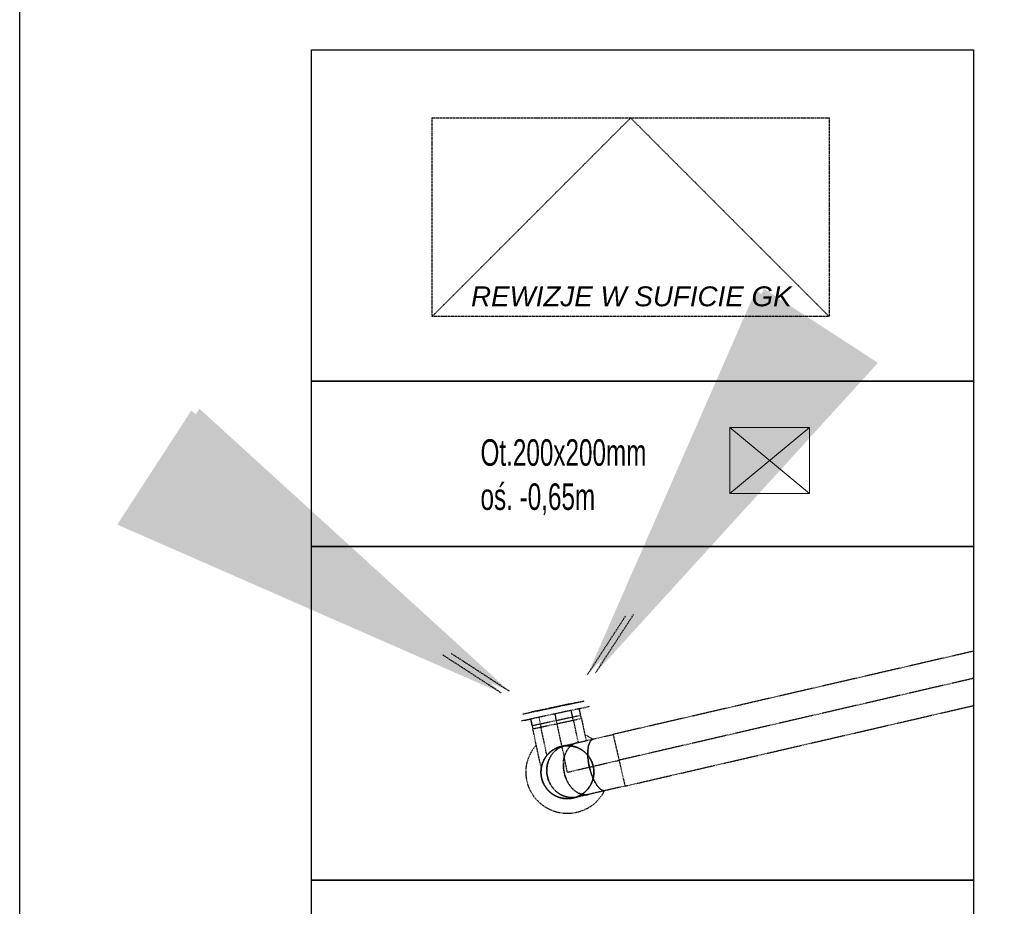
# Model space of a CAD drawing. Header units: millimetres. Extents: x 69081 to 158617, y -37521 to -9534.
# Tile 54 of 256: x 110722 to 110960, y -22196 to -21982. Entities that reach past the tile are written whole.
import ezdxf

# ---------------------------------------------------------------- set-up
doc = ezdxf.new("R2010")
doc.units = ezdxf.units.MM
doc.linetypes.add('MP', pattern=[0.25, 0.15, -0.1])
for name, color, linetype in [('B-widok', 9, 'Continuous'), ('IS klimatyzacja', 150, 'Continuous'), ('R-----OP', 1, 'Continuous'), ('R-TAB', 1, 'Continuous'), ('ramka', 1, 'Continuous')]:
    doc.layers.add(name, color=color, linetype=linetype)
doc.layers.add('SB_PRZEJSCIA', color=3, linetype='Continuous', lineweight=9)
doc.styles.add('FDBES', font='simplex.shx')
doc.styles.add('Opisowy', font='arial.ttf')
doc.styles.add('SŁAWKA', font='simplex.shx', dxfattribs={"height": 12.5})
doc.dimstyles.new('FDBES', dxfattribs={"dimscale": 50, "dimtxt": 4, "dimasz": 2.5, "dimexe": 0.8, "dimexo": 2, "dimgap": 1, "dimtad": 1, "dimdsep": 46, "dimtxsty": 'FDBES', "dimcen": 2.5, "dimclrd": 4, "dimclre": 5, "dimadec": 0, "dimazin": 0, "dimtfac": 1, "dimtmove": 0, "dimatfit": 3, "dimfxl": 1, "dimarcsym": 0})

# ---------------------------------------------------------------- blocks, each defined once
blk = doc.blocks.new('A$C253e2aa0')
at = {"layer": 'B-widok', "color": 1, "linetype": 'MP'}
blk.add_lwpolyline([(0, 60), (120, 60), (120, 0), (0, 0), (0, 60)], dxfattribs=at)
at = {"layer": 'B-widok', "linetype": 'MP'}
blk.add_lwpolyline([(0, 0), (60, 60), (120, 0)], dxfattribs=at)
at = {"layer": 'R-----OP', "ltscale": 10, "insert": (11.78, 9.11, 36538.02), "char_height": 6, "width": 4709.9909, "attachment_point": 1, "style": 'SŁAWKA'}
blk.add_mtext('{\\fArial|b0|i1|c0|p34;REWIZJE W SUFICIE GK}', dxfattribs=at)
blk = doc.blocks.new('*U2991')
blk.add_lwpolyline([(30, 5), (30, 832), (895, 832), (895, 5)], close=True)

msp = doc.modelspace()

# ---------------------------------------------------------------- linework, layer by layer
at = {"layer": 'IS klimatyzacja', "linetype": 'MP', "lineweight": -2}
for p, q in [((110952.3998, -22134.8392), (110865.2745, -22154.9537)), ((110952.3998, -22141.4076), (110866.7141, -22161.1897)), ((110868.1537, -22167.4257), (110952.3998, -22147.9759)), ((110865.2744, -22154.9537), (110866.7141, -22161.1897)), ((110866.7141, -22161.1897), (110868.1538, -22167.4257))]:
    msp.add_line(p, q, dxfattribs=at)
at = {"layer": 'IS klimatyzacja', "linetype": 'MP', "lineweight": -2, "extrusion": (-0.207912, 0.978148, -4.996e-16)}
for p, q in [((110843.4817, -22149.9988, -198.4), (110858.3495, -22146.8386, -198.4)), ((110843.4817, -22149.9988, -198.4), (110858.3495, -22146.8386, -198.4)), ((110856.3933, -22147.2544, -198.4), (110858.3495, -22146.8386, -198.4)), ((110843.4817, -22149.9988, -198.4), (110845.4381, -22149.583, -198.4)), ((110856.726, -22148.8194, -198.4), (110855.161, -22149.1521, -198.4)), ((110855.4936, -22150.7171, -198.4), (110857.4498, -22150.3013, -198.4)), ((110857.1171, -22148.7363, -198.4), (110856.726, -22148.8194, -198.4)), ((110857.1171, -22148.7363, -198.4), (110858.6822, -22148.4036, -198.4)), ((110857.4498, -22150.3013, -198.4), (110857.1171, -22148.7363, -198.4)), ((110843.8143, -22151.5639, -198.4), (110845.3794, -22151.2312, -198.4)), ((110845.7707, -22151.148, -198.4), (110845.3794, -22151.2312, -198.4)), ((110845.712, -22152.7962, -198.4), (110845.3794, -22151.2312, -198.4)), ((110845.712, -22152.7962, -198.4), (110847.6684, -22152.3804, -198.4)), ((110847.3358, -22150.8154, -198.4), (110845.7707, -22151.148, -198.4))]:
    msp.add_line(p, q, dxfattribs=at)
at = {"layer": 'IS klimatyzacja', "linetype": 'MP', "lineweight": -2, "extrusion": (-0.207912, 0.978148, -4.44089e-16)}
for p, q in [((110845.438, -22149.583, -28.8), (110856.3932, -22147.2544, -28.8)), ((110856.3932, -22147.2544, -28.8), (110845.438, -22149.583, -28.8)), ((110856.3932, -22147.2544, -28.8), (110845.438, -22149.583, -28.8)), ((110855.4935, -22150.7171, -28.8), (110855.1608, -22149.1521, -28.8)), ((110847.3356, -22150.8154, -28.8), (110847.6683, -22152.3804, -28.8)), ((110847.6683, -22152.3804, -28.8), (110855.4935, -22150.7171, -28.8))]:
    msp.add_line(p, q, dxfattribs=at)
at = {"layer": 'IS klimatyzacja', "linetype": 'MP', "lineweight": -2, "extrusion": (0.978148, 0.207912, 1.38778e-16)}
for p, q in [((110859.4647, -22148.2373, -198.4), (110856.726, -22148.8194, -198.4)), ((110857.6161, -22151.0838, -198.4), (110857.1171, -22148.7363, -198.4)), ((110845.7707, -22151.148, -198.4), (110843.0318, -22151.7302, -198.4)), ((110845.3794, -22151.2312, -198.4), (110845.8783, -22153.5788, -198.4)), ((110855.66, -22151.4996, -198.4), (110857.6161, -22151.0838, -198.4)), ((110857.6161, -22151.0838, -198.4), (110858.7584, -22156.458, -198.4)), ((110845.8783, -22153.5788, -198.4), (110847.8348, -22153.1629, -198.4)), ((110847.9102, -22163.1381, -198.4), (110845.8783, -22153.5788, -198.4))]:
    msp.add_line(p, q, dxfattribs=at)
at = {"layer": 'IS klimatyzacja', "linetype": 'MP', "lineweight": -2, "extrusion": (0.978148, 0.207912, 5.82867e-16)}
for p, q in [((110855.1608, -22149.1521, -28.8), (110847.3356, -22150.8154, -28.8)), ((110852.9113, -22157.808, -28.8), (110851.2482, -22149.9837, -28.8)), ((110851.5809, -22151.5488, -28.8), (110851.2482, -22149.9837, -28.8)), ((110856.7259, -22148.8194, -28.8), (110855.1608, -22149.1521, -28.8)), ((110855.6598, -22151.4996, -28.8), (110855.1608, -22149.1521, -28.8)), ((110847.3356, -22150.8154, -28.8), (110845.7706, -22151.148, -28.8)), ((110847.3356, -22150.8154, -28.8), (110847.8346, -22153.1629, -28.8)), ((110847.8346, -22153.1629, -28.8), (110855.6598, -22151.4996, -28.8)), ((110855.6598, -22151.4996, -28.8), (110856.8137, -22156.9282, -28.8)), ((110849.2909, -22160.0139, -28.8), (110847.8346, -22153.1629, -28.8)), ((110854.2422, -22164.0691, -28.8), (110852.9113, -22157.808, -28.8))]:
    msp.add_line(p, q, dxfattribs=at)
at = {"layer": 'IS klimatyzacja', "linetype": 'MP', "lineweight": -2, "extrusion": (0.224951, -0.97437, -1.56902e-16)}
for p, q in [((110860.5016, -22156.0558, -3.2), (110865.2744, -22154.9533, -3.2)), ((110865.2744, -22154.9537, -3.2), (110866.7141, -22161.1897, -3.2)), ((110852.8025, -22157.8333, -3.2), (110853.7519, -22157.6133, -3.2)), ((110853.7519, -22157.6133, -3.2), (110856.4554, -22156.9896, -3.2)), ((110856.4554, -22156.9896, -3.2), (110860.5016, -22156.0558, -3.2)), ((110857.8951, -22163.2257, -3.2), (110861.9413, -22162.2916, -3.2)), ((110861.9413, -22162.2916, -3.2), (110866.7141, -22161.1897, -3.2)), ((110866.7141, -22161.1897, -3.2), (110868.1538, -22167.4257, -3.2)), ((110854.2422, -22164.0691, -3.2), (110855.1915, -22163.8499, -3.2)), ((110855.1915, -22163.8499, -3.2), (110857.8951, -22163.2257, -3.2)), ((110859.3348, -22169.4621, -3.2), (110856.6312, -22170.0858, -3.2)), ((110863.381, -22168.5271, -3.2), (110859.3348, -22169.4621, -3.2)), ((110868.1538, -22167.4258, -3.2), (110863.381, -22168.5271, -3.2)), ((110856.6312, -22170.0858, -3.2), (110855.6819, -22170.3046, -3.2))]:
    msp.add_line(p, q, dxfattribs=at)
at = {"layer": 'IS klimatyzacja', "linetype": 'MP', "lineweight": -2, "extrusion": (-8.83469e-17, 4.66352e-16, -1)}
msp.add_ellipse((110854.2422, -22164.0691, -214.4), major_axis=(4.2056, 9.0726), ratio=1, start_param=0, end_param=0.2181426, dxfattribs=at)
at = {"layer": 'IS klimatyzacja', "linetype": 'MP', "lineweight": -2, "extrusion": (4.82534e-17, 5.03471e-16, -1)}
msp.add_ellipse((110854.2422, -22164.0691, -214.4), major_axis=(2.0791, -9.7815), ratio=1, start_param=0, end_param=2.49809407, dxfattribs=at)
at = {"layer": 'IS klimatyzacja', "linetype": 'MP', "lineweight": -2, "extrusion": (6.34022e-16, 9.55613e-17, -1)}
for major_axis, start_param, end_param in [((1.3306, -6.2601), 0, 3.14159265), ((-1.3306, 6.2601), 0, 3.12413673), ((-1.3306, 6.2601), 3.12413673, 3.14159265)]:
    msp.add_ellipse((110854.2422, -22164.0691, -28.8), major_axis=major_axis, ratio=1, start_param=start_param, end_param=end_param, dxfattribs=at)
at = {"layer": 'IS klimatyzacja', "linetype": 'MP', "lineweight": -2}
for centre, major_axis, ratio, start_param, end_param in [((110854.2422, -22164.0691, -28.8), (-1.3306, 6.2601), 1, 0, 3.14159265), ((110854.2422, -22164.0691, -214.4), (-6.3319, 0.931), 1, 0.35542422, 6.28318531), ((110854.2422, -22164.0691, -214.4), (6.2601, 1.3306), 1, 0.00000001, 2.78616842), ((110855.1915, -22163.8499, -3.2), (-1.4397, 6.236), 0.92387953, 0, 1.57079633), ((110854.2422, -22164.0691, -198.4), (-1.3306, 6.2601), 1, 0, 0.67510561), ((110857.8951, -22163.2257, -3.2), (-1.4397, 6.236), 0.70710678, 0, 1.57079633), ((110854.2422, -22164.0691, -3.2), (-1.3306, 6.2601), 1, 0, 0.01745338), ((110854.2422, -22164.0691, -198.4), (1.3306, -6.2601), 1, 0, 3.14159265), ((110861.9413, -22162.2916, -3.2), (-1.4397, 6.236), 0.38268343, 0, 1.57079633), ((110854.2422, -22164.0691, -3.2), (-1.4397, 6.236), 1, 0, 1.57079633), ((110854.2422, -22164.0691, -113.596), (-4.9513, 4.0552), 1, 0, 0.89566614), ((110854.2422, -22164.0691, -198.4), (-1.3306, 6.2601), 1, 0.67510561, 1.21537513), ((110854.2422, -22164.0691, -198.4), (-4.9512, 4.0553), 1, 0, 0.54026952), ((110854.2422, -22164.0691, -198.4), (-1.3306, 6.2601), 1, 1.21537513, 3.14159265), ((110854.2422, -22164.0691, -214.4), (6.2601, 1.3306), 1, 2.78616842, 3.14159264), ((110854.2422, -22164.0691, -214.4), (-6.3319, 0.931), 1, 0, 0.35542422), ((110857.8951, -22163.2257, -3.2), (1.4397, -6.236), 0.70710678, 4.71238898, 6.28318531), ((110854.2422, -22164.0691, -214.4), (-6.2601, -1.3306), 1, 1.59399157, 3.14159265), ((110861.9413, -22162.2916, -3.2), (1.4397, -6.236), 0.38268343, 4.71238898, 6.28318536), ((110854.2422, -22164.0691, -214.4), (-6.2601, -1.3306), 1, 0, 1.57079633), ((110854.2422, -22164.0691, -214.4), (-6.3319, 0.931), 1, 0.35542423, 1.92622056), ((110854.2422, -22164.0691, -113.596), (-6.2601, -1.3306), 1, 0, 1.59053873), ((110854.2422, -22164.0691, -3.2), (-6.236, -1.4397), 1, 0, 1.57079633), ((110855.1915, -22163.8499, -3.2), (1.4397, -6.236), 0.92387953, 4.71238898, 6.28318531), ((110854.2422, -22164.0691, -214.4), (-6.2601, -1.3306), 1, 1.57079633, 1.59399157), ((110854.2422, -22164.0691, -214.4), (1.3306, -6.2601), 1, 0, 0.02319524), ((110854.2422, -22164.0691, -28.8), (1.3306, -6.2601), 1, 0, 0.01745592)]:
    msp.add_ellipse(centre, major_axis=major_axis, ratio=ratio, start_param=start_param, end_param=end_param, dxfattribs=at)
at = {"layer": 'IS klimatyzacja', "linetype": 'MP', "lineweight": -2, "extrusion": (2.38652e-16, 5.50971e-17, -1)}
for centre, major_axis, ratio, start_param, end_param in [((110855.1915, -22163.8499, -3.2), (-1.4397, 6.236), 0.92387953, 4.71238898, 6.28318531), ((110857.8951, -22163.2257, -3.2), (-1.4397, 6.236), 0.70710678, 4.71238898, 6.28318531), ((110861.9413, -22162.2916, -3.2), (-1.4397, 6.236), 0.38268343, 4.71238898, 6.28318531), ((110857.8951, -22163.2257, -3.2), (1.4397, -6.236), 0.70710678, 0.00000002, 1.57079633), ((110861.9413, -22162.2916, -3.2), (1.4397, -6.236), 0.38268343, 0.00000006, 1.57079633), ((110855.1915, -22163.8499, -3.2), (1.4397, -6.236), 0.92387953, 0, 1.57079633)]:
    msp.add_ellipse(centre, major_axis=major_axis, ratio=ratio, start_param=start_param, end_param=end_param, dxfattribs=at)
at = {"layer": 'IS klimatyzacja', "linetype": 'MP', "lineweight": -2, "extrusion": (1.41064e-16, -6.63655e-16, -1)}
for major_axis, start_param, end_param in [((-6.2601, -1.3306), 0.89566614, 3.14159265), ((-6.2601, -1.3306), 0, 0.89566614), ((6.2601, 1.3306), 0, 1.55105393), ((6.2601, 1.3306), 1.55105393, 3.14159265)]:
    msp.add_ellipse((110854.2422, -22164.0691, -113.596), major_axis=major_axis, ratio=1, start_param=start_param, end_param=end_param, dxfattribs=at)
at = {"layer": 'IS klimatyzacja', "linetype": 'MP', "lineweight": -2, "extrusion": (2.35539e-16, -2.16144e-16, -1)}
for major_axis, start_param, end_param in [((1.3306, -6.2601), 2.46648704, 3.14159265), ((-1.3306, 6.2601), 0, 3.14159265), ((1.3306, -6.2601), 1.92621753, 2.46648704), ((1.3306, -6.2601), 0, 1.92621753)]:
    msp.add_ellipse((110854.2422, -22164.0691, -198.4), major_axis=major_axis, ratio=1, start_param=start_param, end_param=end_param, dxfattribs=at)
at = {"layer": 'IS klimatyzacja', "linetype": 'MP', "lineweight": -2, "extrusion": (6.00814e-18, 6.82439e-16, -1)}
msp.add_ellipse((110854.2422, -22164.0691, -214.4), major_axis=(8.9266, -4.5074), ratio=1, start_param=0, end_param=0.89376587, dxfattribs=at)
at = {"layer": 'R-TAB'}
for points in [[(110792.3998, -21989.5541), (110952.3998, -21989.5541), (110952.3998, -22069.5541), (110792.3998, -22069.5541), (110792.3998, -21989.5541)], [(110792.3998, -22069.5541), (110952.3998, -22069.5541), (110952.3998, -22109.5541), (110792.3998, -22109.5541), (110792.3998, -22069.5541)], [(110792.3998, -22109.5541), (110952.3998, -22109.5541), (110952.3998, -22190.1708), (110792.3998, -22190.1708), (110792.3998, -22109.5541)], [(110792.3998, -22190.1708), (110952.3998, -22190.1708), (110952.3998, -22249.8624), (110792.3998, -22249.8624), (110792.3998, -22190.1708)]]:
    msp.add_lwpolyline(points, dxfattribs=at)
at = {"layer": 'SB_PRZEJSCIA'}
msp.add_lwpolyline([(110912.7209, -22080.746), (110893.5209, -22080.746), (110893.5209, -22096.746), (110912.7209, -22096.746), (110893.5209, -22080.746), (110912.7209, -22080.746), (110893.5209, -22096.746), (110912.7209, -22096.746), (110912.7209, -22080.746)], dxfattribs=at)

# ---------------------------------------------------------------- block references
at = {"layer": 'B-widok', "xscale": 0.8, "yscale": 0.8, "zscale": 0.8}
msp.add_blockref('A$C253e2aa0', (110821.528, -22053.9782), dxfattribs=at)
at = {"layer": 'ramka', "ltscale": 0.01, "xscale": 5, "yscale": 5, "zscale": 5}
msp.add_blockref('*U2991', (110571.8456, -22437.8823), dxfattribs=at)

# ---------------------------------------------------------------- texts
at = {"layer": 'SB_PRZEJSCIA', "color": 1, "insert": (110833.2354, -22083.6269, 104.077), "char_height": 6.4, "width": 608.64, "attachment_point": 1, "style": 'Opisowy'}
msp.add_mtext('{\\fArial Narrow|b0|i0|c0|p0;\\W0.8;Ot\\fArial Narrow|b0|i0|c238|p0;.200x200mm\\Poś. -0,65m}', dxfattribs=at)

# ---------------------------------------------------------------- leaders
at = {"layer": 'IS klimatyzacja', "linetype": 'MP', "lineweight": -2}
for points in [[(110859.1021, -22140.4864, -28.8), (110868.2521, -22126.3968, -28.8)], [(110861.0584, -22140.0706, -198.4), (110870.2083, -22125.9809, -198.4)], [(110838.2542, -22144.9178, -198.4), (110824.1645, -22135.7679, -198.4)], [(110840.2105, -22144.502, -28.8), (110826.1208, -22135.352, -28.8)]]:
    msp.add_leader(points, dimstyle='FDBES', override={"dimscale": 40, "dimclrd": 256}, dxfattribs=at)

doc.saveas('drawing.dxf')
